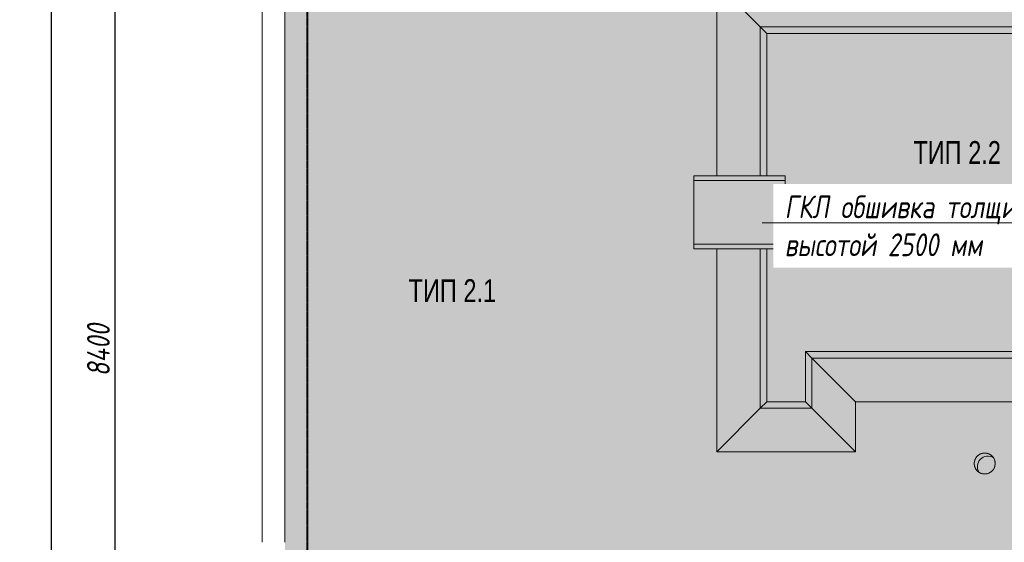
# Model space of a CAD drawing. Header units: millimetres. Extents: x -26888115 to 7466299, y -86687 to 22081.
# Tile 13 of 208: x 32766 to 43573, y -30009 to -24272. Entities that reach past the tile are written whole.
import ezdxf
from ezdxf import colors
from ezdxf.entities.mleader import LeaderData, LeaderLine
from ezdxf.math import Vec2, Vec3

# ---------------------------------------------------------------- set-up
doc = ezdxf.new("R2010")
doc.units = ezdxf.units.MM
doc.linetypes.add('-D1-03x03', pattern=[6, 3, -3])
doc.linetypes.add('-D1d1-15x02', pattern=[19, 15, -2, 0, -2])
doc.layers.get('Defpoints').update_dxf_attribs({"color": 31})
for name, color, linetype, lineweight in [('_0', 7, 'Continuous', 13), ('A-000-MH_MASS', 7, '-D1-03x03', 5), ('A-214-M_CURT_WALL', 7, 'Continuous', 5), ('A-270-A_ROOF', 7, 'Continuous', 9), ('M-567-M_MECH_EQP', 7, 'Continuous', 5), ('S-280-M_STRUCT_FRAME', 7, 'Continuous', 5), ('Z-060-M_DETAIL', 7, 'Continuous', 5), ('Марки дверей', 7, 'Continuous', 9), ('Ограждение', 7, 'Continuous', 5), ('Оси', 7, 'Continuous', 5), ('Поручни', 7, 'Continuous', 5)]:
    doc.layers.add(name, color=color, linetype=linetype, lineweight=lineweight)
doc.styles.add('Arial Narrow_2', font='ARIALN.TTF', dxfattribs={"width": 0.9, "height": 250})
doc.styles.add('fl_iso paper', font='isocpeur.ttf', dxfattribs={"width": 0.8, "oblique": 10})
doc.dimstyles.new('In tre 1_100', dxfattribs={"dimscale": 100, "dimtxt": 2.5, "dimasz": 2, "dimexe": 1, "dimexo": 0.7, "dimgap": 0.6, "dimtad": 1, "dimdec": 0, "dimrnd": 5, "dimzin": 0, "dimdsep": 46, "dimtxsty": 'fl_iso paper', "dimblk": 'ARCHTICK', "dimcen": 0, "dimdle": 1, "dimadec": 0, "dimazin": 0, "dimtfac": 1, "dimtdec": 0, "dimtofl": 0, "dimtmove": 1, "dimatfit": 3, "dimldrblk": 'DOT', "dimfxl": 40, "dimtfillclr": 256, "dimtolj": 1, "dimtzin": 0, "dimarcsym": 1})

# ---------------------------------------------------------------- blocks, each defined once
blk = doc.blocks.new('_ArchTick')
at = {"color": 0, "linetype": 'ByBlock', "lineweight": 9, "const_width": 0.15}
blk.add_lwpolyline([(-0.5, -0.5), (0.5, 0.5)], dxfattribs=at)
blk = doc.blocks.new('*D258')
at = {"layer": 'Defpoints', "color": 0, "transparency": 16777216}
for p in [(33009, -19899), (33115, -19899), (33009, -48899)]:
    blk.add_point(p, dxfattribs=at)
at = {"layer": 'Оси', "color": 0, "lineweight": -2, "transparency": 16777216}
for p, q in [((33115, -48999), (33115, -19799)), ((33079, -19899), (33215, -19899)), ((33079, -48899), (33215, -48899))]:
    blk.add_line(p, q, dxfattribs=at)
at = {"layer": 'Оси', "color": 0, "lineweight": -2, "transparency": 16777216, "xscale": 200, "yscale": 200, "zscale": 200}
for p, rotation in [((33115, -19899), 90), ((33115, -48899), 270)]:
    blk.add_blockref('_ArchTick', p, dxfattribs=dict(at, rotation=rotation))
at = {"layer": 'Оси', "color": 0, "transparency": 16777216, "insert": (32930, -34042), "char_height": 250, "attachment_point": 5, "rotation": 90, "style": 'fl_iso paper'}
blk.add_mtext('\\A1;29000', dxfattribs=at)
blk = doc.blocks.new('_DOT')
at = {"color": 0, "linetype": 'ByBlock'}
blk.add_line((-0.5, 0), (-1, 0), dxfattribs=at)
at = {"color": 0, "linetype": 'ByBlock', "const_width": 0.5}
blk.add_lwpolyline([(-0.25, 0, 1), (0.25, 0, 1)], format="xyb", close=True, dxfattribs=at)
blk = doc.blocks.new('*D265')
at = {"layer": 'Defpoints', "color": 0, "transparency": 16777216}
for p in [(33709, -23699), (33815, -23699), (33709, -32099)]:
    blk.add_point(p, dxfattribs=at)
at = {"layer": 'Оси', "color": 0, "lineweight": -2, "transparency": 16777216}
for p, q in [((33815, -32199), (33815, -23599)), ((33779, -23699), (33915, -23699)), ((33779, -32099), (33915, -32099))]:
    blk.add_line(p, q, dxfattribs=at)
at = {"layer": 'Оси', "color": 0, "lineweight": -2, "transparency": 16777216, "xscale": 200, "yscale": 200, "zscale": 200}
for p, rotation in [((33815, -23699), 90), ((33815, -32099), 270)]:
    blk.add_blockref('_ArchTick', p, dxfattribs=dict(at, rotation=rotation))
at = {"layer": 'Оси', "color": 0, "transparency": 16777216, "insert": (33630, -27899), "char_height": 250, "attachment_point": 5, "rotation": 90, "style": 'fl_iso paper'}
blk.add_mtext('\\A1;8400', dxfattribs=at)
blk = doc.blocks.new('Rectangular Mullion - R_StandardFrame_50Wx250H_ALU-3638561-50_AS_Plan_33_Пентхаус')
at = {"layer": 'A-214-M_CURT_WALL'}
for p, q in [((-750, 27120), (-750, 28270)), ((-500, 27120), (-500, 28270))]:
    blk.add_line(p, q, dxfattribs=at)
blk = doc.blocks.new('Rectangular Mullion - R_StandardFrame_50Wx250H_ALU-3638568-50_AS_Plan_33_Пентхаус')
at = {"layer": 'A-214-M_CURT_WALL'}
for p, q in [((-750, 25170), (-750, 27120)), ((-500, 25170), (-500, 27120))]:
    blk.add_line(p, q, dxfattribs=at)
blk = doc.blocks.new('Ограждение - Ограждение-5481524-50_AS_Plan_33_Пентхаус')
at = {"layer": 'Поручни'}
for p, q in [((-28502, 25032), (-28502, 25632)), ((-28023, 25153), (-28502, 25632)), ((-28502, 25632), (-26628, 25632)), ((-27107, 25153), (-26628, 25632)), ((-26628, 25632), (-26628, 21037)), ((-27952, 25082), (-28023, 25153)), ((-28023, 25153), (-28023, 24553)), ((-27107, 25153), (-28023, 25153)), ((-27952, 25082), (-27952, 24482)), ((-27178, 25082), (-27952, 25082)), ((-27178, 25082), (-27107, 25153)), ((-27178, 21657), (-27178, 25082)), ((-27107, 21657), (-27107, 25153)), ((-32702, 22917), (-32702, 25032)), ((-32223, 24553), (-32702, 25032)), ((-32702, 25032), (-28502, 25032)), ((-28023, 24553), (-28502, 25032)), ((-32152, 24482), (-32223, 24553)), ((-32223, 24553), (-32223, 22917)), ((-28023, 24553), (-32223, 24553)), ((-27952, 24482), (-28023, 24553)), ((-32152, 24482), (-32152, 22917)), ((-27952, 24482), (-32152, 24482)), ((-32702, 19888), (-32702, 22117)), ((-32223, 22117), (-32223, 20367)), ((-32152, 22117), (-32152, 20438)), ((-27178, 21032), (-27178, 21375)), ((-31728, 20989), (-28990, 20989)), ((-31728, 20989), (-31657, 20918)), ((-31728, 20438), (-31728, 20989)), ((-28740, 20989), (-28702, 20989)), ((-27165, 21032), (-27178, 21032)), ((-31657, 20918), (-28990, 20918)), ((-31657, 20918), (-31178, 20439)), ((-31657, 20367), (-31657, 20918)), ((-28740, 20918), (-28702, 20918)), ((-32152, 20438), (-32223, 20367)), ((-32152, 20438), (-31728, 20438)), ((-31657, 20367), (-31728, 20438)), ((-28990, 20439), (-31178, 20439)), ((-31178, 20439), (-31178, 19888)), ((-28702, 20439), (-28740, 20439)), ((-32223, 20367), (-32702, 19888)), ((-32223, 20367), (-31657, 20367)), ((-31178, 19888), (-31657, 20367)), ((-31178, 19888), (-32702, 19888))]:
    blk.add_line(p, q, dxfattribs=at)
blk = doc.blocks.new('Ограждение - Ограждение-5483856-50_AS_Plan_33_Пентхаус')
at = {"layer": 'Поручни'}
blk.add_line((-37190, 29120), (-37190, 15170), dxfattribs=at)
blk = doc.blocks.new('RST_AR_KMN_R22_B1_FCD_rvt-1-50_AS_Plan_33_Пентхаус')
at = {"layer": 'A-214-M_CURT_WALL', "lineweight": 5}
for name, p in [('Rectangular Mullion - R_StandardFrame_50Wx250H_ALU-3638561-50_AS_Plan_33_Пентхаус', (0, -3100)), ('Rectangular Mullion - R_StandardFrame_50Wx250H_ALU-3638568-50_AS_Plan_33_Пентхаус', (0, -3100)), ('Rectangular Mullion - R_StandardFrame_50Wx250H_ALU-3638561-50_AS_Plan_33_Пентхаус', (0, -6200)), ('Rectangular Mullion - R_StandardFrame_50Wx250H_ALU-3638568-50_AS_Plan_33_Пентхаус', (0, -6200))]:
    blk.add_blockref(name, p, dxfattribs=at)
at = {"layer": 'Ограждение', "lineweight": 5}
for name in ['Ограждение - Ограждение-5483856-50_AS_Plan_33_Пентхаус', 'Ограждение - Ограждение-5481524-50_AS_Plan_33_Пентхаус']:
    blk.add_blockref(name, (36940, 75), dxfattribs=at)
blk = doc.blocks.new('A_MEQ_OpeningShaft-Round - ВК-8228853-50_AS_Plan_33_Пентхаус')
at = {"layer": 'Z-060-M_DETAIL', "linetype": '-D1-03x03'}
blk.add_hatch(color=256, dxfattribs=at).paths.add_polyline_path([(49, -209), (37, -181), (33, -150), (37, -120), (49, -92), (68, -68), (92, -49), (120, -37), (150, -33), (181, -37), (209, -49), (190, -28), (166, -12), (139, -3), (111, 0), (82, -5), (56, -16), (34, -34), (16, -56), (5, -82), (0, -111), (3, -139), (12, -166), (28, -190)])
at = {"layer": 'A-000-MH_MASS'}
for start, end in [(360, 180), (180, 360)]:
    blk.add_arc((115, -115), 115, start, end, dxfattribs=at)
at = {"layer": 'M-567-M_MECH_EQP'}
blk.add_circle((115, -115), 115, dxfattribs=at)
at = {"layer": 'Z-060-M_DETAIL'}
blk.add_circle((115, -115), 115, dxfattribs=at)
for centre, radius, start, end in [((115, -115), 115, 35.0816, 234.9184), ((151, -151), 117, 60.0413, 209.9587)]:
    blk.add_arc(centre, radius, start, end, dxfattribs=at)
blk = doc.blocks.new('A_FRA_Ladder - Стремянка с площадкой-9486341-50_AS_Plan_33_Пентхаус')
at = {"layer": 'S-280-M_STRUCT_FRAME'}
for p, q in [((-400, -300), (-400, 700)), ((-400, 700), (-350, 700)), ((-350, 700), (-350, -300)), ((350, 700), (-350, 700)), ((350, -300), (350, 700)), ((350, 700), (400, 700)), ((400, 700), (400, -300)), ((-400, -300), (-350, -300)), ((-350, -300), (350, -300)), ((350, -300), (400, -300))]:
    blk.add_line(p, q, dxfattribs=at)

msp = doc.modelspace()

# ---------------------------------------------------------------- hatches: boundary and pattern name
at = {"layer": '_0', "transparency": 33554534}
h = msp.add_hatch(color=252, dxfattribs=at)
h.dxf.hatch_style = 1
h.paths.add_polyline_path([(35678, -49484.4), (73628, -49484.4), (73628, -19534.4), (35678, -19534.4)])
h.paths.add_polyline_path([(44578, -40979.4), (44578, -34929.4), (49428, -34929.4), (49428, -36429.4), (51078, -36429.4), (51078, -30029.4), (49428, -30029.4), (49428, -30823.8), (44578, -30823.8), (44578, -28029.4), (64728, -28029.4), (64728, -32969.4), (62778, -32969.4), (62778, -31029.4), (59878, -31029.4), (59878, -30029.4), (58578, -30029.4), (58578, -38979.4), (64728, -38979.4), (64728, -40979.4)], flags=16)

# ---------------------------------------------------------------- linework, layer by layer
at = {"layer": 'Оси', "linetype": '-D1d1-15x02'}
msp.add_line((35918, -51768.8), (35918, -18492.1), dxfattribs=at)

# ---------------------------------------------------------------- block references
at = {"lineweight": 5}
msp.add_blockref('RST_AR_KMN_R22_B1_FCD_rvt-1-50_AS_Plan_33_Пентхаус', (36178, -48979.4), dxfattribs=at)
at = {"layer": 'M-567-M_MECH_EQP'}
msp.add_blockref('A_MEQ_OpeningShaft-Round - ВК-8228853-50_AS_Plan_33_Пентхаус', (43243, -29029.4), dxfattribs=at)
at = {"layer": 'S-280-M_STRUCT_FRAME', "rotation": 269.9999999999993}
msp.add_blockref('A_FRA_Ladder - Стремянка с площадкой-9486341-50_AS_Plan_33_Пентхаус', (40466, -26387), dxfattribs=at)

# ---------------------------------------------------------------- texts
at = {"layer": 'A-270-A_ROOF', "lineweight": 5, "char_height": 250, "attachment_point": 1, "style": 'Arial Narrow_2'}
for s, insert, width in [('ТИП', (42575.8, -25604.7), 642.152), (' 2.2', (43105.7, -25604.7), 519.493), ('ТИП', (37034.8, -27121.7), 642.152), (' 2.1', (37564.7, -27121.7), 519.493)]:
    msp.add_mtext(s, dxfattribs=dict(at, insert=insert, width=width))

# ---------------------------------------------------------------- dimensions: what is measured, and where the dimension line sits
at = {"layer": 'Оси'}
dim = msp.add_linear_dim(base=(33115.2, -19899.4), p1=(33009.2, -48899.4), p2=(33009.2, -19899.4), angle=90, dimstyle='In tre 1_100', dxfattribs=at)
dim.commit()
dim.dimension.update_dxf_attribs({"geometry": '*D258', "text_midpoint": (33115.2, -34041.9), "dimtype": 160})
dim = msp.add_linear_dim(base=(33815.2, -23699.4), p1=(33709.2, -32099.4), p2=(33709.2, -23699.4), angle=90, dimstyle='In tre 1_100', dxfattribs=at)
dim.commit()
dim.dimension.update_dxf_attribs({"geometry": '*D265', "text_midpoint": (33630.2, -27899.4)})

# ---------------------------------------------------------------- next in the draw order: leaders
at = {"layer": 'Марки дверей', "lineweight": -2, "transparency": 33554687}
ml = msp.add_multileader_mtext('Standard', dxfattribs=at)
ml.set_content('\\pxsm1,ql;ГКЛ обшивка толщиной 75 мм \\Pвысотой 2500 мм', color=256, style='fl_iso paper')
ml.set_leader_properties(lineweight=5)
ml.set_arrow_properties(name='DOT')
ml.build(insert=Vec2(0, 0))
ml.multileader.update_dxf_attribs({"has_dogleg": 0, "text_left_attachment_type": 6, "text_right_attachment_type": 6, "dogleg_length": 0.75, "arrow_head_size": 60, "scale": 40})
ctx = ml.context
ctx.base_point, ctx.scale, ctx.char_height, ctx.arrow_head_size, ctx.landing_gap_size, ctx.plane_origin = Vec3(41081.6, -26501.4), 40, 250, 60, 80, Vec3(43093.8, -19321.4)
ctx.left_attachment, ctx.right_attachment = 6, 6
notes = []
notes.append((ctx, [(0, (1, 1, 0), (45150.6, -26501.4), (-1, 0), 30, [(0, [(46594.8, -29868.6)], 0, [])])]))
ctx.mtext.insert, ctx.mtext.width, ctx.mtext.defined_height, ctx.mtext.line_spacing_factor, ctx.mtext.flow_direction = Vec3(41161.6, -26201.4), 4067.72, 979.1, 0.7, 5
ctx.mtext.has_bg_fill, ctx.mtext.bg_color, ctx.mtext.bg_scale_factor, ctx.mtext.bg_transparency, ctx.mtext.use_window_bg_color = 1, -1027028792, 1.5, 0, 1
for ctx, leaders in notes:
    for number, flags, end, landing, length, lines in leaders:
        leader = LeaderData()
        leader.index, (leader.has_last_leader_line, leader.has_dogleg_vector, leader.attachment_direction) = number, flags
        leader.last_leader_point, leader.dogleg_vector, leader.dogleg_length = Vec3(end), Vec3(landing), length
        for number, points, colour, breaks in lines:
            line = LeaderLine()
            line.index, line.vertices, line.color, line.breaks = number, Vec3.list(points), colors.encode_raw_color(colour), breaks
            leader.lines.append(line)
        ctx.leaders.append(leader)

doc.saveas('drawing.dxf')
